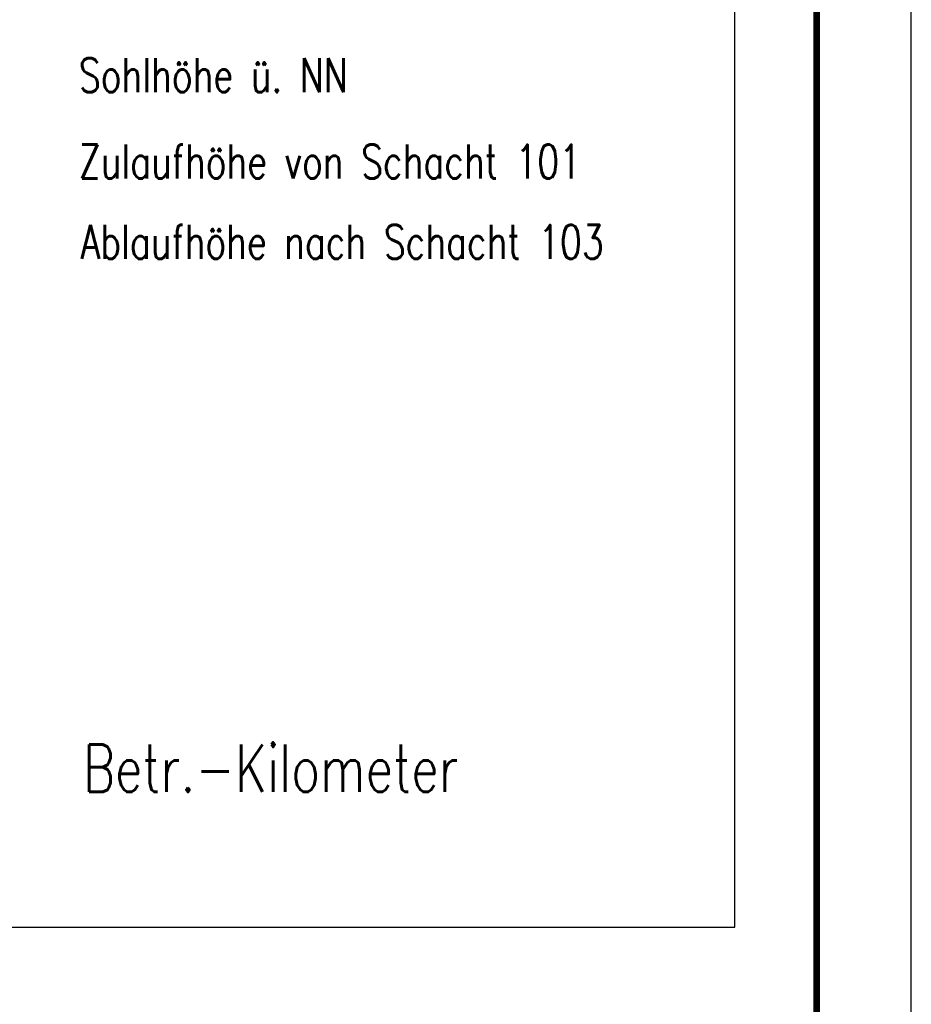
# Model space of a CAD drawing. Extents: x 0 to 1135, y 0 to 420.
# Tile 31 of 32: x 1088 to 1135, y 140 to 192. Entities that reach past the tile are written whole.
import ezdxf

# ---------------------------------------------------------------- set-up
doc = ezdxf.new("R2010")
doc.units = 0
doc.header["$LTSCALE"] = 2
doc.header["$MEASUREMENT"] = 0
doc.linetypes.add('AUSGEZOGEN', pattern=[0])
for name, color, linetype in [('LEGENDE', 7, 'AUSGEZOGEN'), ('RAHMEN', 250, 'AUSGEZOGEN'), ('SCHRIFT', 7, 'CONTINUOUS')]:
    doc.layers.add(name, color=color, linetype=linetype)
doc.styles.add('ROMANS', font='romans.shx', dxfattribs={"width": 0.8})

msp = doc.modelspace()

# ---------------------------------------------------------------- linework, layer by layer
at = {"layer": 'LEGENDE'}
msp.add_lwpolyline([(1047.634, 292.851), (1047.634, 144.148), (1125.665, 144.148), (1125.665, 292.851)], close=True, dxfattribs=at)
at = {"layer": 'RAHMEN'}
msp.add_line((1135, 0), (1135, 420), dxfattribs=at)
at = {"layer": 'RAHMEN', "const_width": 0.35}
msp.add_lwpolyline([(25, 5), (1130, 5), (1130, 415), (25, 415), (25, 5)], dxfattribs=at)

# ---------------------------------------------------------------- texts
at = {"layer": 'LEGENDE', "style": 'ROMANS', "width": 0.75}
msp.add_text('Betr.-Kilometer', height=2.5, dxfattribs=at).set_placement((1091.207, 151.294))
at = {"layer": 'SCHRIFT', "style": 'ROMANS', "width": 0.75}
for s, p in [('Sohlhöhe ü. NN', (1090.985, 188.297)), ('Zulaufhöhe von Schacht 101', (1090.985, 183.729)), ('Ablaufhöhe nach Schacht 103', (1091.084, 179.484))]:
    msp.add_text(s, height=1.8, dxfattribs=at).set_placement(p)

doc.saveas('drawing.dxf')
